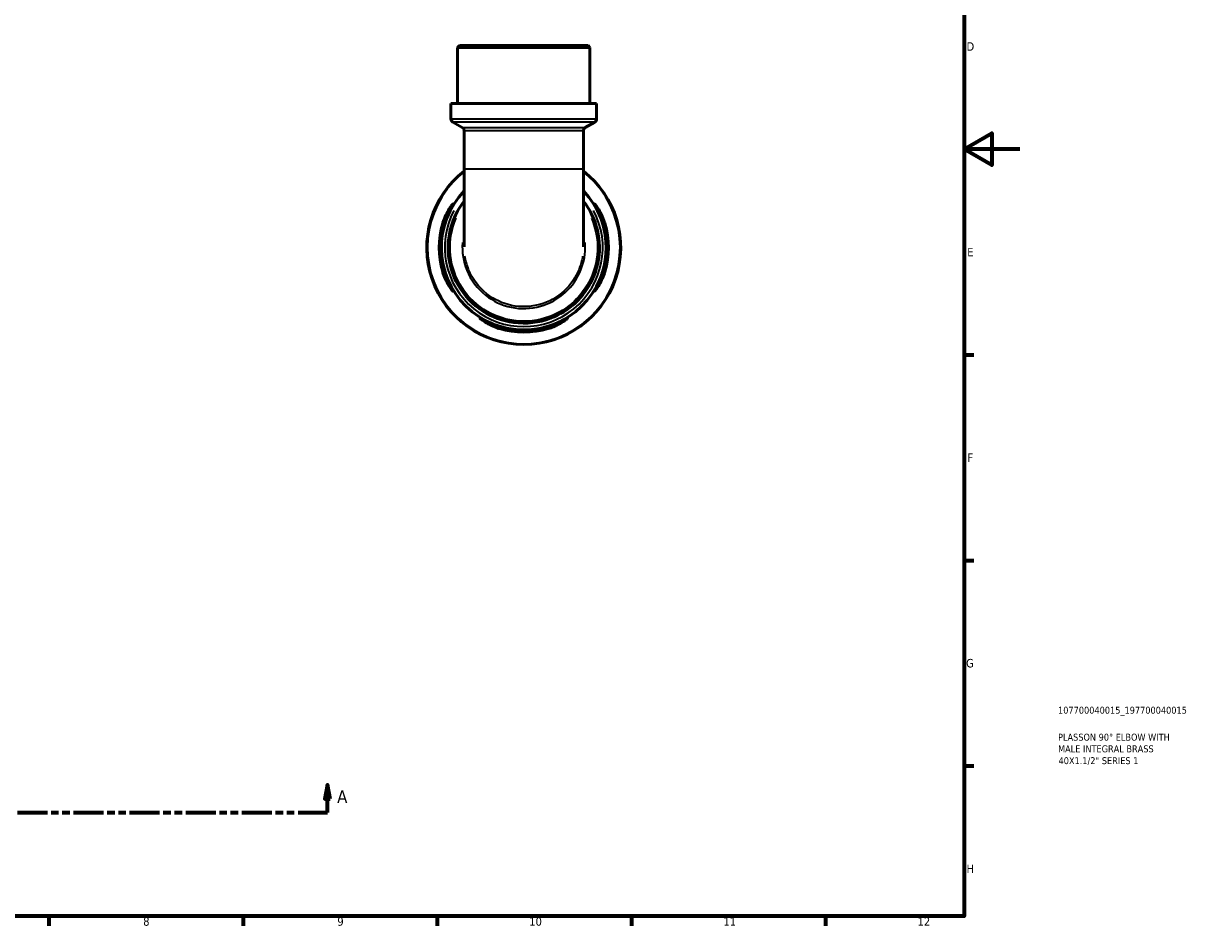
# Model space of a CAD drawing. Header units: millimetres. Extents: x 0 to 902, y -213 to 607.
# Tile 4 of 5: x 481 to 902, y 17 to 343. Entities that reach past the tile are written whole.
import ezdxf

# ---------------------------------------------------------------- set-up
doc = ezdxf.new("R2010")
doc.units = ezdxf.units.MM
doc.linetypes.add('DOUBLE_DASH_CHAIN', pattern=[1.2403, 0.6614, -0.0827, 0.1654, -0.0827, 0.1654, -0.0827])
for name, color, linetype, lineweight in [('Border (ANSI)', 7, 'Continuous', 70), ('Section Line (ANSI)', 7, 'DOUBLE_DASH_CHAIN', 70), ('Title (ISO)', 7, 'Continuous', 50), ('Visible (ANSI)', 7, 'Continuous', 50), ('Visible Narrow (ANSI)', 7, 'Continuous', 35)]:
    doc.layers.add(name, color=color, linetype=linetype, lineweight=lineweight)
doc.styles.add('Label Text (ANSI)', font='tahoma.ttf')
doc.styles.add('Note Text (ANSI)', font='tahoma.ttf')
doc.styles.add('Note Text (ISO)', font='tahoma.ttf')

# ---------------------------------------------------------------- blocks, each defined once
blk = doc.blocks.new('Borders Default Border')
at = {"layer": 'Border (ANSI)'}
for p, q in [((821, 222.75), (824.45, 222.75)), ((821, 148.5), (824.45, 148.5)), ((821, 74.25), (824.45, 74.25)), ((490.58, 20), (490.58, 16.55)), ((560.67, 20), (560.67, 16.55)), ((630.75, 20), (630.75, 16.55)), ((700.83, 20), (700.83, 16.55)), ((770.92, 20), (770.92, 16.55))]:
    blk.add_line(p, q, dxfattribs=at)
at = {"layer": 'Border (ANSI)', "flags": 128}
for points in [[(20, 20), (20, 574), (821, 574), (821, 20), (20, 20)], [(841, 297), (821, 297), (831, 302.77), (831, 291.23), (821, 297)]]:
    blk.add_lwpolyline(points, dxfattribs=at)
at = {"layer": 'Border (ANSI)', "attachment_point": 7, "style": 'Note Text (ANSI)'}
for s, insert, char_height in [('D', (821.81, 332.6), 3.05), ('E', (822.05, 258.35), 3.05), ('F', (822.14, 184.1), 3.05), ('G', (821.66, 109.79), 3.05), ('H', (821.81, 35.6), 3.05), ('8', (524.63, 16.48), 3.05), ('9', (594.7, 16.49), 3.05), ('10', (663.96, 16.49), 3.048), ('11', (734.04, 16.55), 3.048), ('12', (804.13, 16.55), 3.048)]:
    blk.add_mtext(s, dxfattribs=dict(at, insert=insert, char_height=char_height))
blk = doc.blocks.new('Title Blocks ISO')
at = {"layer": 'Title (ISO)', "color": 232, "true_color": 0xca0064, "style": 'Note Text (ISO)'}
for tag, p in [('PART_NUMBER_001', (33.84, 73.14)), ('DESCRIPTION_001', (33.84, 63.4)), ('DESCRIPTION_002', (33.84, 59.19)), ('DESCRIPTION_003', (34.02, 54.91))]:
    blk.add_attdef(tag, p, '', height=2.5, dxfattribs=at)
blk = doc.blocks.new('2dTransSection0')
at = {"layer": 'Section Line (ANSI)', "linetype": 'Continuous'}
for p, q in [((296.94, 67.4), (295.94, 62.4)), ((296.94, 62.4), (296.94, 67.4)), ((297.94, 62.4), (296.94, 67.4)), ((591.17, 67.4), (590.17, 62.4)), ((591.17, 62.4), (591.17, 67.4)), ((592.17, 62.4), (591.17, 67.4)), ((295.94, 62.4), (297.94, 62.4)), ((296.94, 57.4), (296.94, 62.4)), ((590.17, 62.4), (592.17, 62.4)), ((591.17, 57.4), (591.17, 62.4)), ((296.94, 57.4), (307.6, 57.4)), ((580.51, 57.4), (591.17, 57.4))]:
    blk.add_line(p, q, dxfattribs=at)
at = {"layer": 'Section Line (ANSI)', "linetype": 'DOUBLE_DASH_CHAIN', "ltscale": 16.330755}
blk.add_line((296.94, 57.4), (591.17, 57.4), dxfattribs=at)
at = {"layer": 'Section Line (ANSI)', "linetype": 'Continuous', "flags": 128}
for points in [[(297.94, 62.4), (296.94, 67.4), (295.94, 62.4), (297.94, 62.4)], [(592.17, 62.4), (591.17, 67.4), (590.17, 62.4), (592.17, 62.4)]]:
    blk.add_lwpolyline(points, dxfattribs=at)
at = {"layer": 'Section Line (ANSI)'}
for points in [[(297.94, 62.4), (296.94, 67.4), (295.94, 62.4), (297.94, 62.4)], [(592.17, 62.4), (591.17, 67.4), (590.17, 62.4), (592.17, 62.4)]]:
    blk.add_solid(points, dxfattribs=at)
at = {"layer": 'Section Line (ANSI)', "char_height": 4.57, "attachment_point": 7, "style": 'Label Text (ANSI)'}
for insert in [(289.58, 60.9), (594.64, 60.9)]:
    blk.add_mtext('A', dxfattribs=dict(at, insert=insert))

msp = doc.modelspace()

# ---------------------------------------------------------------- linework, layer by layer
at = {"layer": 'Visible (ANSI)'}
for p, q in [((638.798, 334.491), (638.098, 333.791)), ((685.901, 333.791), (638.098, 333.791)), ((638.098, 313.491), (638.098, 333.791)), ((638.798, 334.491), (685.201, 334.491)), ((685.201, 334.491), (685.901, 333.791)), ((685.901, 313.491), (685.901, 333.791)), ((688.291, 313.491), (635.708, 313.491)), ((635.708, 308), (635.708, 313.491)), ((688.291, 308), (688.291, 313.491)), ((639.788, 304.836), (636.408, 306.787)), ((640.488, 303.623), (640.488, 289.956)), ((683.511, 303.623), (683.511, 289.956)), ((684.211, 304.836), (687.591, 306.787)), ((640.488, 289.956), (640.488, 261.804)), ((683.511, 261.804), (683.511, 289.956))]:
    msp.add_line(p, q, dxfattribs=at)
for centre, radius, start, end in [((637.108, 308), 1.4, 180, 240), ((686.891, 308), 1.4, 300, 0), ((639.088, 303.623), 1.4, 0, 60), ((684.911, 303.623), 1.4, 120, 180), ((661.999, 261.491), 35, 127.92359, 52.07641), ((661.999, 261.491), 29.75, 136.30858, 43.69142), ((661.999, 261.491), 30.55, 163.25852, 196.74148), ((661.999, 261.491), 29.752, 162.79549, 197.20451), ((661.999, 261.491), 29.752, 342.79549, 17.20451), ((661.999, 261.491), 30.55, 343.25852, 16.74148), ((661.999, 261.491), 29.752, 252.79549, 287.20451), ((661.999, 261.491), 30.55, 253.25852, 286.74148)]:
    msp.add_arc(centre, radius, start, end, dxfattribs=at)
for points, knots in [([(640.491, 278.298), (639.07, 276.479), (637.877, 274.482), (635.295, 268.535), (634.527, 264.319), (634.942, 255.884), (636.17, 251.673), (640.445, 244.179), (643.525, 240.924), (650.548, 236.388), (654.393, 234.969), (662.842, 233.832), (667.473, 234.366), (675.012, 237.232), (678.075, 239.144), (683.157, 243.903), (685.207, 246.714), (688.456, 253.572), (689.361, 257.753), (689.233, 265.878), (688.298, 269.818), (685.732, 275.122), (684.701, 276.774), (683.509, 278.299)], [-6.94649, -6.94649, -6.94649, -6.94649, -6.6928478, -6.6928478, -6.2339967, -6.2339967, -5.7647805, -5.7647805, -5.2859503, -5.2859503, -4.8461232, -4.8461232, -4.3491262, -4.3491262, -3.9597088, -3.9597088, -3.5840045, -3.5840045, -3.1258453, -3.1258453, -2.6910472, -2.6910472, -2.4783071, -2.4783071, -2.4783071, -2.4783071]), ([(632.744, 270.291), (632.856, 270.663), (632.978, 271.032), (633.427, 272.274), (633.793, 273.104), (634.575, 274.637), (634.993, 275.33), (635.706, 276.389), (636.01, 276.78), (636.387, 277.201), (636.495, 277.295), (636.578, 277.288), (636.558, 277.198), (636.393, 276.816), (636.225, 276.491), (635.736, 275.543), (635.393, 274.868), (634.673, 273.299), (634.298, 272.395), (633.826, 271.062), (633.699, 270.678), (633.579, 270.291)], [-2.480382, -2.480382, -2.480382, -2.480382, -2.3632864, -2.3632864, -2.0797682, -2.0797682, -1.7797913, -1.7797913, -1.5082102, -1.5082102, -1.3050069, -1.3050069, -1.1133462, -1.1133462, -0.8807716, -0.8807716, -0.5859506, -0.5859506, -0.278928, -0.278928, -0.1569413, -0.1569413, -0.1569413, -0.1569413]), ([(690.419, 270.291), (690.33, 270.581), (690.236, 270.869), (689.848, 271.999), (689.528, 272.81), (688.828, 274.411), (688.449, 275.175), (687.888, 276.27), (687.685, 276.657), (687.467, 277.124), (687.425, 277.247), (687.465, 277.316), (687.548, 277.259), (687.861, 276.933), (688.122, 276.612), (688.807, 275.645), (689.254, 274.935), (690.096, 273.342), (690.493, 272.469), (690.988, 271.13), (691.127, 270.712), (691.254, 270.291)], [-2.4578268, -2.4578268, -2.4578268, -2.4578268, -2.3666352, -2.3666352, -2.0973585, -2.0973585, -1.7850668, -1.7850668, -1.5391239, -1.5391239, -1.3442775, -1.3442775, -1.1470909, -1.1470909, -0.8924186, -0.8924186, -0.5700865, -0.5700865, -0.2686379, -0.2686379, -0.135989, -0.135989, -0.135989, -0.135989]), ([(633.579, 252.691), (633.669, 252.402), (633.763, 252.113), (634.15, 250.983), (634.471, 250.172), (635.17, 248.572), (635.55, 247.808), (636.11, 246.712), (636.313, 246.326), (636.531, 245.859), (636.573, 245.736), (636.534, 245.666), (636.45, 245.724), (636.137, 246.05), (635.876, 246.371), (635.191, 247.338), (634.744, 248.047), (633.903, 249.641), (633.505, 250.513), (633.011, 251.853), (632.871, 252.27), (632.744, 252.691)], [-2.4578268, -2.4578268, -2.4578268, -2.4578268, -2.3666352, -2.3666352, -2.0973585, -2.0973585, -1.7850668, -1.7850668, -1.5391239, -1.5391239, -1.3442775, -1.3442775, -1.1470909, -1.1470909, -0.8924186, -0.8924186, -0.5700865, -0.5700865, -0.2686379, -0.2686379, -0.135989, -0.135989, -0.135989, -0.135989]), ([(691.254, 252.691), (691.142, 252.32), (691.02, 251.951), (690.572, 250.709), (690.205, 249.878), (689.423, 248.345), (689.006, 247.652), (688.292, 246.594), (687.988, 246.203), (687.612, 245.781), (687.503, 245.688), (687.42, 245.695), (687.44, 245.784), (687.605, 246.166), (687.774, 246.491), (688.262, 247.44), (688.606, 248.114), (689.325, 249.684), (689.701, 250.588), (690.172, 251.92), (690.3, 252.305), (690.419, 252.691)], [-2.480382, -2.480382, -2.480382, -2.480382, -2.3632864, -2.3632864, -2.0797682, -2.0797682, -1.7797913, -1.7797913, -1.5082102, -1.5082102, -1.3050069, -1.3050069, -1.1133462, -1.1133462, -0.8807716, -0.8807716, -0.5859506, -0.5859506, -0.278928, -0.278928, -0.1569413, -0.1569413, -0.1569413, -0.1569413]), ([(653.199, 232.236), (652.828, 232.348), (652.459, 232.47), (651.217, 232.919), (650.386, 233.285), (648.853, 234.067), (648.16, 234.485), (647.101, 235.199), (646.71, 235.502), (646.289, 235.879), (646.196, 235.987), (646.203, 236.07), (646.292, 236.051), (646.674, 235.885), (646.999, 235.717), (647.948, 235.229), (648.622, 234.885), (650.191, 234.165), (651.096, 233.79), (652.428, 233.318), (652.813, 233.191), (653.199, 233.071)], [-2.480382, -2.480382, -2.480382, -2.480382, -2.3632864, -2.3632864, -2.0797682, -2.0797682, -1.7797913, -1.7797913, -1.5082102, -1.5082102, -1.3050069, -1.3050069, -1.1133462, -1.1133462, -0.8807716, -0.8807716, -0.5859506, -0.5859506, -0.278928, -0.278928, -0.1569413, -0.1569413, -0.1569413, -0.1569413]), ([(670.799, 233.071), (671.089, 233.161), (671.377, 233.255), (672.507, 233.642), (673.318, 233.963), (674.918, 234.662), (675.683, 235.042), (676.778, 235.602), (677.164, 235.806), (677.632, 236.023), (677.755, 236.066), (677.824, 236.026), (677.767, 235.942), (677.441, 235.629), (677.12, 235.368), (676.152, 234.683), (675.443, 234.236), (673.849, 233.395), (672.977, 232.998), (671.638, 232.503), (671.22, 232.363), (670.799, 232.236)], [-2.4578268, -2.4578268, -2.4578268, -2.4578268, -2.3666352, -2.3666352, -2.0973585, -2.0973585, -1.7850668, -1.7850668, -1.5391239, -1.5391239, -1.3442775, -1.3442775, -1.1470909, -1.1470909, -0.8924186, -0.8924186, -0.5700865, -0.5700865, -0.2686379, -0.2686379, -0.135989, -0.135989, -0.135989, -0.135989])]:
    msp.add_open_spline(points, degree=3, knots=knots, dxfattribs=at)
at = {"layer": 'Visible Narrow (ANSI)'}
for p, q in [((636.031, 308), (687.967, 308)), ((687.276, 306.787), (636.723, 306.787)), ((640.061, 304.836), (683.937, 304.836)), ((683.246, 303.623), (640.753, 303.623)), ((640.753, 289.956), (683.246, 289.956)), ((632.786, 270.291), (633.537, 270.291)), ((690.461, 270.291), (691.212, 270.291)), ((633.537, 252.691), (632.786, 252.691)), ((691.212, 252.691), (690.461, 252.691)), ((653.199, 232.278), (653.199, 233.029)), ((670.799, 233.029), (670.799, 232.278))]:
    msp.add_line(p, q, dxfattribs=at)
for radius, start, end in [(34.74, 142.43253, 37.56747), (28.525, 152.05389, 27.94611)]:
    msp.add_arc((661.999, 261.491), radius, start, end, dxfattribs=at)
for points, knots in [([(686.411, 272.109), (687.802, 268.897), (688.554, 265.409), (688.668, 257.847), (687.783, 253.772), (684.615, 247.091), (682.616, 244.353), (677.664, 239.716), (674.679, 237.853), (667.332, 235.061), (662.82, 234.541), (654.588, 235.649), (650.841, 237.031), (643.998, 241.45), (640.996, 244.621), (636.828, 251.922), (635.629, 256.026), (635.219, 264.247), (635.964, 268.357), (637.583, 272.099), (637.585, 272.104), (637.587, 272.11)], [2.7312838, 2.7312838, 2.7312838, 2.7312838, 3.1258453, 3.1258453, 3.5840045, 3.5840045, 3.9597088, 3.9597088, 4.3491262, 4.3491262, 4.8461232, 4.8461232, 5.2859503, 5.2859503, 5.7647805, 5.7647805, 6.2339967, 6.2339967, 6.6928478, 6.6928478, 6.6935144, 6.6935144, 6.6935144, 6.6935144]), ([(639.852, 263.339), (639.85, 263.315), (639.849, 263.29), (639.625, 259.874), (640.178, 256.433), (642.892, 249.783), (645.228, 246.655), (650.875, 242.148), (654.073, 240.64), (660.934, 239.196), (664.604, 239.322), (671.381, 241.244), (674.493, 242.993), (679.462, 247.59), (681.371, 250.373), (683.746, 256.311), (684.289, 259.431), (684.178, 262.8), (684.165, 263.07), (684.146, 263.339)], [-1.6280218, -1.6280218, -1.6280218, -1.6280218, -1.6247353, -1.6247353, -1.1703963, -1.1703963, -0.6647473, -0.6647473, -0.2045595, -0.2045595, 0.272534, 0.272534, 0.737006, 0.737006, 1.1773756, 1.1773756, 1.5919216, 1.5919216, 1.628017, 1.628017, 1.628017, 1.628017]), ([(683.247, 258.424), (682.994, 256.804), (682.561, 255.213), (680.766, 250.727), (678.915, 248.031), (674.102, 243.577), (671.087, 241.883), (664.523, 240.022), (660.967, 239.899), (654.321, 241.298), (651.224, 242.759), (645.753, 247.125), (643.489, 250.156), (641.465, 255.114), (641.012, 256.754), (640.752, 258.424)], [-1.4034507, -1.4034507, -1.4034507, -1.4034507, -1.1773756, -1.1773756, -0.737006, -0.737006, -0.272534, -0.272534, 0.2045595, 0.2045595, 0.6647473, 0.6647473, 1.1703963, 1.1703963, 1.4034659, 1.4034659, 1.4034659, 1.4034659])]:
    msp.add_open_spline(points, degree=3, knots=knots, dxfattribs=at)

# ---------------------------------------------------------------- block references
msp.add_blockref('Borders Default Border', (0, 0))
msp.add_blockref('Title Blocks ISO', (821, 20)).add_auto_attribs({'PART_NUMBER_001': '107700040015_197700040015', 'DESCRIPTION_001': 'PLASSON 90° ELBOW WITH', 'DESCRIPTION_002': 'MALE INTEGRAL BRASS', 'DESCRIPTION_003': '40X1.1/2" SERIES 1'})
at = {"layer": 'Section Line (ANSI)'}
msp.add_blockref('2dTransSection0', (0, 0), dxfattribs=at)

doc.saveas('drawing.dxf')
